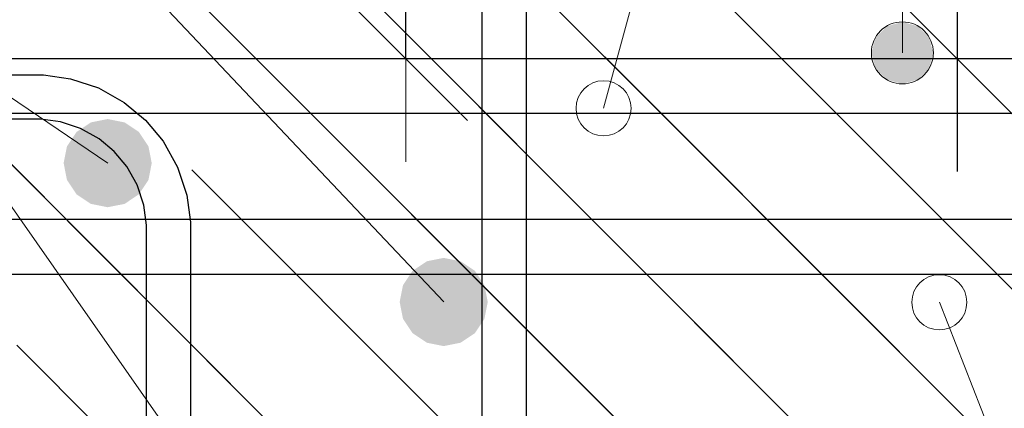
# Model space of a CAD drawing. Header units: metres. Extents: x -38 to 100, y -15 to 21.
# Tile 181 of 246: x 72.4083 to 72.5871, y 6.494 to 6.5645. Entities that reach past the tile are written whole.
import ezdxf

# ---------------------------------------------------------------- set-up
doc = ezdxf.new("R2010")
doc.units = ezdxf.units.M
doc.header["$PDMODE"] = 65
doc.linetypes.add('______4', pattern=[0.135, 0.105, -0.03])
for name, color, linetype, lineweight in [('XR$3$Арм. стержнями нижней зоны', 180, 'Continuous', 35), ('XR$3$Арм.стержн. Арматура края', 96, 'Continuous', 35), ('XR$3$Арм.стержн. Хомут', 240, 'Continuous', 35), ('XR$3$Арм.стержн.горизонт. 1', 180, 'Continuous', 35), ('XR$4$Арм. стержнями верхней зоны', 180, 'Continuous', 35), ('XR$4$Арм.стержн. Арматура края', 96, 'Continuous', 35), ('XR$4$Арм.стержн. Хомут', 240, 'Continuous', 35), ('XR$4$Арм.стержн.горизонт. 1', 180, 'Continuous', 35), ('XR$4$ВК__отв в полу 1-2 эт', 220, 'Continuous', 25), ('XR$4$Размерная линия_ общее', 7, 'Continuous', 13), ('XR$6$Размерная линия (1)', 7, 'Continuous', 13), ('XR$6$Размерная линия_ общее', 7, 'Continuous', 13)]:
    doc.layers.add(name, color=color, linetype=linetype, lineweight=lineweight)
doc.styles.add('ISOCPEUR', font='txt')
doc.dimstyles.new('DIMSTYLE_11', dxfattribs={"dimtxt": 0.033, "dimasz": 0.0375, "dimexe": 0, "dimexo": 0, "dimgap": 0.0165, "dimtad": 2, "dimdec": 0, "dimlfac": 1000, "dimrnd": 1, "dimzin": 12, "dimdsep": 46, "dimtxsty": 'ISOCPEUR', "dimblk1": 'ALL_ML_STRICH', "dimblk2": 'ALL_ML_STRICH', "dimsah": 1, "dimcen": 0, "dimclrd": 7, "dimclre": 256, "dimclrt": 7, "dimadec": 0, "dimazin": 0, "dimtfac": 1, "dimtdec": 0, "dimtix": 1, "dimtmove": 2, "dimatfit": 3, "dimfxl": 0, "dimtvp": 1.2, "dimtzin": 0, "dimlwd": 0, "dimlwe": -3, "dimarcsym": 0})
doc.dimstyles.new('DIMSTYLE_12', dxfattribs={"dimtxt": 0.03, "dimasz": 0.03, "dimexe": 0, "dimexo": 0, "dimgap": 0.015, "dimtad": 2, "dimdec": 0, "dimlfac": 1000, "dimrnd": 1, "dimzin": 12, "dimdsep": 46, "dimtxsty": 'ISOCPEUR', "dimblk1": 'ALL_ML_STRICH', "dimblk2": 'ALL_ML_STRICH', "dimsah": 1, "dimcen": 0, "dimclrd": 7, "dimclre": 256, "dimclrt": 7, "dimadec": 0, "dimazin": 0, "dimtfac": 1, "dimtdec": 0, "dimtix": 1, "dimtmove": 2, "dimatfit": 3, "dimfxl": 0, "dimtzin": 0, "dimlwd": 0, "dimlwe": -3, "dimarcsym": 0})
doc.dimstyles.new('DIMSTYLE_8', dxfattribs={"dimtxt": 0.033, "dimasz": 0.0375, "dimexe": 0, "dimexo": 0, "dimgap": 0.0165, "dimtad": 2, "dimdec": 0, "dimlfac": 1000, "dimrnd": 1, "dimzin": 12, "dimdsep": 46, "dimtxsty": 'ISOCPEUR', "dimblk1": 'ALL_ML_STRICH', "dimblk2": 'ALL_ML_STRICH', "dimsah": 1, "dimcen": 0, "dimclrd": 7, "dimclre": 256, "dimclrt": 7, "dimadec": 0, "dimazin": 0, "dimtfac": 1, "dimtdec": 0, "dimtix": 1, "dimtmove": 2, "dimatfit": 3, "dimfxl": 0, "dimtzin": 0, "dimlwd": 0, "dimlwe": -3, "dimarcsym": 0})
pattern_1 = [(135, (0, 0), (-0.031819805, -0.031819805), [0.4, -0.05, 0, -0.05]), (135, (-0.01591, -0.01591), (-0.031819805, -0.031819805), [0.8, -0.1, 0.1, -0.1])]

# ---------------------------------------------------------------- blocks, each defined once
blk = doc.blocks.new('ALL_ML_STRICH')
at = {"color": 0, "linetype": 'ByBlock', "lineweight": -2}
for p, q in [((0, -0.5), (0, 0.5)), ((-0.3, -0.3), (0.3, 0.3)), ((-1, 0), (0.5, 0))]:
    blk.add_line(p, q, dxfattribs=at)
blk = doc.blocks.new('*D495')
at = {"layer": 'DEFPOINTS', "color": 7, "linetype": 'Continuous', "lineweight": 13, "transparency": 33554687}
for p in [(72.4384, 6.58345), (72.4384, 6.55745), (72.47839, 6.55745)]:
    blk.add_point(p, dxfattribs=at)
at = {"layer": 'XR$4$Размерная линия_ общее', "color": 253, "linetype": 'Continuous', "lineweight": -2, "true_color": 0xa0a0a0, "transparency": 33554687}
for p, q in [((72.4584, 6.58345), (72.47839, 6.58345)), ((72.4584, 6.55745), (72.47839, 6.55745))]:
    blk.add_line(p, q, dxfattribs=at)
at = {"layer": 'XR$4$Размерная линия_ общее', "color": 7, "linetype": 'Continuous', "lineweight": -2, "transparency": 33554687}
blk.add_line((72.47839, 6.55745), (72.47839, 6.58345), dxfattribs=at)
at = {"layer": 'XR$4$Размерная линия_ общее', "color": 7, "linetype": 'Continuous', "lineweight": 13, "transparency": 33554687, "xscale": 0.0375, "yscale": 0.0375, "zscale": 0.0375}
for p, rotation in [((72.47839, 6.58345), 90), ((72.47839, 6.55745), 270)]:
    blk.add_blockref('ALL_ML_STRICH', p, dxfattribs=dict(at, rotation=rotation))
at = {"layer": 'XR$4$Размерная линия_ общее', "color": 7, "linetype": 'Continuous', "lineweight": 13, "transparency": 33554687, "insert": (72.47793, 6.60081), "char_height": 0.027, "width": 0.00135, "attachment_point": 1, "rotation": 90, "line_spacing_factor": 0.60241, "style": 'ISOCPEUR'}
blk.add_mtext('з.с.', dxfattribs=at)
at = {"layer": 'XR$4$Размерная линия_ общее', "color": 7, "linetype": 'Continuous', "lineweight": 13, "transparency": 33554687, "insert": (72.45439, 6.62117), "char_height": 0.033, "width": 0.066, "attachment_point": 5, "rotation": 90, "style": 'ISOCPEUR'}
blk.add_mtext('\\A1;{26}', dxfattribs=at)
blk = doc.blocks.new('*D710')
at = {"layer": 'DEFPOINTS', "color": 7, "linetype": 'Continuous', "lineweight": 13, "transparency": 33554687}
for p in [(72.54861, 6.63192), (72.54861, 6.43192), (72.72016, 6.43192)]:
    blk.add_point(p, dxfattribs=at)
at = {"layer": 'XR$6$Размерная линия_ общее', "color": 253, "linetype": 'Continuous', "lineweight": -2, "true_color": 0xa0a0a0, "transparency": 33554687}
for p, q in [((72.56861, 6.63192), (72.72016, 6.63192)), ((72.56861, 6.43192), (72.72016, 6.43192))]:
    blk.add_line(p, q, dxfattribs=at)
at = {"layer": 'XR$6$Размерная линия_ общее', "color": 7, "linetype": 'Continuous', "lineweight": -2, "transparency": 33554687}
blk.add_line((72.72016, 6.43192), (72.72016, 6.63192), dxfattribs=at)
at = {"layer": 'XR$6$Размерная линия_ общее', "color": 7, "linetype": 'Continuous', "lineweight": 13, "transparency": 33554687, "xscale": 0.0375, "yscale": 0.0375, "zscale": 0.0375}
for p, rotation in [((72.72016, 6.63192), 90), ((72.72016, 6.43192), 270)]:
    blk.add_blockref('ALL_ML_STRICH', p, dxfattribs=dict(at, rotation=rotation))
at = {"layer": 'XR$6$Размерная линия_ общее', "color": 7, "linetype": 'Continuous', "lineweight": 13, "transparency": 33554687, "insert": (72.69616, 6.53357), "char_height": 0.033, "width": 0.099, "attachment_point": 5, "rotation": 90, "style": 'ISOCPEUR'}
blk.add_mtext('\\A1;{200}', dxfattribs=at)
blk = doc.blocks.new('*D822')
at = {"layer": 'DEFPOINTS', "color": 7, "linetype": 'Continuous', "lineweight": 13, "transparency": 33554687}
for p in [(72.55952, 6.60092), (72.5525, 6.47692), (72.64516, 6.47692)]:
    blk.add_point(p, dxfattribs=at)
at = {"layer": 'XR$6$Размерная линия (1)', "color": 9, "linetype": 'Continuous', "lineweight": -2, "true_color": 0xc7c7c7, "transparency": 33554687}
for p, q in [((72.57952, 6.60092), (72.64516, 6.60092)), ((72.5725, 6.47692), (72.64516, 6.47692))]:
    blk.add_line(p, q, dxfattribs=at)
at = {"layer": 'XR$6$Размерная линия (1)', "color": 7, "linetype": 'Continuous', "lineweight": -2, "transparency": 33554687}
blk.add_line((72.64516, 6.47692), (72.64516, 6.60092), dxfattribs=at)
at = {"layer": 'XR$6$Размерная линия (1)', "color": 7, "linetype": 'Continuous', "lineweight": 13, "transparency": 33554687, "xscale": 0.03, "yscale": 0.03, "zscale": 0.03}
for p, rotation in [((72.64516, 6.60092), 90), ((72.64516, 6.47692), 270)]:
    blk.add_blockref('ALL_ML_STRICH', p, dxfattribs=dict(at, rotation=rotation))
at = {"layer": 'XR$6$Размерная линия (1)', "color": 7, "linetype": 'Continuous', "lineweight": 13, "transparency": 33554687, "insert": (72.62266, 6.54192), "char_height": 0.03, "width": 0.09, "attachment_point": 5, "rotation": 90, "style": 'ISOCPEUR'}
blk.add_mtext('\\A1;{124}', dxfattribs=at)

msp = doc.modelspace()

# ---------------------------------------------------------------- hatches: boundary and pattern name
at = {"linetype": 'Continuous', "lineweight": 25, "transparency": 33554687}
h = msp.add_hatch(dxfattribs=at)
h.set_pattern_fill('__________540', scale=0.015, style=0, pattern_type=2)
h.set_pattern_definition(pattern_1)
h.paths.add_polyline_path([(72.52526, 6.67826), (72.27526, 6.67826), (72.27526, 6.37826), (72.52526, 6.37826)], flags=0)
h = msp.add_hatch(dxfattribs=at)
h.set_pattern_fill('__________540', scale=0.015, style=0, pattern_type=2)
h.set_pattern_definition(pattern_1)
h.paths.add_polyline_path([(72.52526, 6.67826), (72.52526, 6.47826), (72.65723, 6.47826), (72.65723, 6.67826)], flags=0)
at = {"linetype": 'Continuous', "lineweight": 13, "transparency": 33554687}
h = msp.add_hatch(dxfattribs=at)
h.set_pattern_fill('__________540', scale=0.015, style=0, pattern_type=2)
h.set_pattern_definition(pattern_1)
h.paths.add_polyline_path([(72.12578, 6.63192), (72.12578, 6.43192), (72.57861, 6.43192), (72.57861, 6.63192)], flags=0)
h = msp.add_hatch(dxfattribs=at)
h.set_pattern_fill('__________540', scale=0.015, style=0, pattern_type=2)
h.set_pattern_definition(pattern_1)
h.paths.add_polyline_path([(72.21432, 6.58345), (72.21432, 6.38345), (72.62859, 6.38345), (72.62859, 6.58345)], flags=0)
at = {"layer": 'XR$3$Арм.стержн.горизонт. 1', "linetype": 'Continuous', "lineweight": 50, "transparency": 33554687}
msp.add_hatch(color=7, dxfattribs=at).paths.add_polyline_path([(72.4933, 6.51326), (72.49269, 6.51632), (72.49096, 6.51892), (72.48836, 6.52065), (72.4853, 6.52126), (72.48224, 6.52065), (72.47965, 6.51892), (72.47791, 6.51632), (72.4773, 6.51326), (72.47791, 6.5102), (72.47965, 6.5076), (72.48224, 6.50587), (72.4853, 6.50526), (72.48836, 6.50587), (72.49096, 6.5076), (72.49269, 6.5102)])
at = {"layer": 'XR$4$Арм. стержнями верхней зоны', "linetype": 'Continuous', "lineweight": 13, "transparency": 33554687}
for points in [[(72.56576, 6.56329), (72.57139, 6.56329), (72.56858, 6.56407)], [(72.57139, 6.56329), (72.56576, 6.56329), (72.56374, 6.56126)], [(72.57139, 6.56329), (72.56374, 6.56126), (72.57341, 6.56126)], [(72.57341, 6.56126), (72.56374, 6.56126), (72.56295, 6.55845)], [(72.57341, 6.56126), (72.56295, 6.55845), (72.5742, 6.55845)], [(72.5742, 6.55845), (72.56295, 6.55845), (72.56374, 6.55564)], [(72.5742, 6.55845), (72.56374, 6.55564), (72.57341, 6.55564)], [(72.57341, 6.55564), (72.56374, 6.55564), (72.56576, 6.55361)], [(72.57341, 6.55564), (72.56576, 6.55361), (72.57139, 6.55361)], [(72.57139, 6.55361), (72.56576, 6.55361), (72.56858, 6.55282)]]:
    msp.add_hatch(color=7, dxfattribs=at).paths.add_polyline_path(points)
at = {"layer": 'XR$4$Арм.стержн.горизонт. 1', "linetype": 'Continuous', "lineweight": 50, "transparency": 33554687}
msp.add_hatch(color=7, dxfattribs=at).paths.add_polyline_path([(72.43228, 6.53845), (72.43168, 6.54151), (72.42994, 6.54411), (72.42735, 6.54584), (72.42428, 6.54645), (72.42122, 6.54584), (72.41863, 6.54411), (72.41689, 6.54151), (72.41628, 6.53845), (72.41689, 6.53539), (72.41863, 6.53279), (72.42122, 6.53106), (72.42428, 6.53045), (72.42735, 6.53106), (72.42994, 6.53279), (72.43168, 6.53539)])

# ---------------------------------------------------------------- linework, layer by layer
at = {"color": 7, "linetype": '______4', "lineweight": 25, "transparency": 33554687}
msp.add_line((72.57861, 6.33192), (72.57861, 6.73192), dxfattribs=at)
at = {"color": 7, "linetype": 'Continuous', "lineweight": 13, "transparency": 33554687}
msp.add_line((72.5753, 6.51321), (72.63377, 6.36468), dxfattribs=at)
for centre in [(72.51432, 6.5484), (72.5753, 6.51321)]:
    msp.add_circle(centre, 0.005, dxfattribs=at)
at = {"layer": 'XR$3$Арм. стержнями нижней зоны', "color": 4, "linetype": 'Continuous', "lineweight": 25, "transparency": 33554687}
msp.add_lwpolyline([(72.30026, 6.52826), (72.66223, 6.52826), (72.66223, 6.51826), (72.30026, 6.51826), (72.30026, 6.52826)], dxfattribs=at)
at = {"layer": 'XR$3$Арм.стержн. Арматура края', "color": 4, "linetype": 'Continuous', "lineweight": 25, "transparency": 33554687}
for points in [[(72.66223, 6.51826), (72.33355, 6.51826), (72.32745, 6.51911), (72.3211, 6.5212), (72.31526, 6.52448), (72.31044, 6.5285), (72.30642, 6.53331), (72.30315, 6.53916), (72.30106, 6.54551), (72.30021, 6.55161), (72.30021, 6.61891), (72.30106, 6.62501), (72.30315, 6.63136), (72.30642, 6.63721), (72.31044, 6.64202), (72.31526, 6.64604), (72.3211, 6.64932), (72.32745, 6.65141), (72.33355, 6.65226), (72.66223, 6.65226)], [(72.66223, 6.64226), (72.33425, 6.64226), (72.32973, 6.64163), (72.32515, 6.64012), (72.32095, 6.63777), (72.31754, 6.63492), (72.31469, 6.63151), (72.31234, 6.62732), (72.31084, 6.62274), (72.31021, 6.61822), (72.31021, 6.5523), (72.31084, 6.54778), (72.31234, 6.5432), (72.31469, 6.53901), (72.31754, 6.5356), (72.32095, 6.53275), (72.32515, 6.5304), (72.32973, 6.52889), (72.33425, 6.52826), (72.66223, 6.52826)]]:
    msp.add_lwpolyline(points, dxfattribs=at)
at = {"layer": 'XR$3$Арм.стержн. Хомут', "color": 40, "linetype": 'Continuous', "lineweight": 25, "transparency": 33554687}
for points in [[(72.3269, 6.64926), (72.47359, 6.64926), (72.47847, 6.64858), (72.48355, 6.64691), (72.48822, 6.64429), (72.49207, 6.64107), (72.49529, 6.63722), (72.49791, 6.63254), (72.49959, 6.62746), (72.50026, 6.62258), (72.50026, 6.42994), (72.49959, 6.42506), (72.49791, 6.41998), (72.49529, 6.4153), (72.49207, 6.41145), (72.48822, 6.40823), (72.48355, 6.40561), (72.47847, 6.40394), (72.47359, 6.40326), (72.3269, 6.40326)], [(72.3269, 6.64926), (72.47359, 6.64926), (72.47847, 6.64858), (72.48355, 6.64691), (72.48822, 6.64429), (72.49207, 6.64107), (72.49529, 6.63722), (72.49791, 6.63254), (72.49959, 6.62746), (72.50026, 6.62258), (72.50026, 6.42994), (72.49959, 6.42506), (72.49791, 6.41998), (72.49529, 6.4153), (72.49207, 6.41145), (72.48822, 6.40823), (72.48355, 6.40561), (72.47847, 6.40394), (72.47359, 6.40326), (72.3269, 6.40326)], [(72.32746, 6.41126), (72.47303, 6.41126), (72.47665, 6.41176), (72.48031, 6.41297), (72.48367, 6.41485), (72.4864, 6.41713), (72.48868, 6.41986), (72.49055, 6.42321), (72.49176, 6.42687), (72.49226, 6.43049), (72.49226, 6.62203), (72.49176, 6.62564), (72.49055, 6.62931), (72.48868, 6.63266), (72.4864, 6.63539), (72.48367, 6.63767), (72.48031, 6.63955), (72.47665, 6.64076), (72.47303, 6.64126), (72.32746, 6.64126)], [(72.32746, 6.41126), (72.47303, 6.41126), (72.47665, 6.41176), (72.48031, 6.41297), (72.48367, 6.41485), (72.4864, 6.41713), (72.48868, 6.41986), (72.49055, 6.42321), (72.49176, 6.42687), (72.49226, 6.43049), (72.49226, 6.62203), (72.49176, 6.62564), (72.49055, 6.62931), (72.48868, 6.63266), (72.4864, 6.63539), (72.48367, 6.63767), (72.48031, 6.63955), (72.47665, 6.64076), (72.47303, 6.64126), (72.32746, 6.64126)]]:
    msp.add_lwpolyline(points, dxfattribs=at)
at = {"layer": 'XR$3$Арм.стержн.горизонт. 1', "color": 7, "linetype": 'Continuous', "lineweight": 13, "transparency": 33554687}
for q in [(72.4853, 6.41826), (72.4853, 6.51326)]:
    msp.add_line((72.23031, 6.78305), q, dxfattribs=at)
at = {"layer": 'XR$4$Арм. стержнями верхней зоны', "color": 7, "linetype": 'Continuous', "lineweight": 13, "transparency": 33554687}
for p, q in [((72.56858, 6.74899), (72.56858, 6.55845)), ((72.56858, 6.56407), (72.56858, 6.56407)), ((72.56295, 6.55845), (72.56295, 6.55845)), ((72.5742, 6.55845), (72.5742, 6.55845)), ((72.56858, 6.55282), (72.56858, 6.55282))]:
    msp.add_line(p, q, dxfattribs=at)
at = {"layer": 'XR$4$Арм. стержнями верхней зоны', "color": 4, "linetype": 'Continuous', "lineweight": 25, "transparency": 33554687}
msp.add_lwpolyline([(72.23932, 6.55745), (72.63359, 6.55745), (72.63359, 6.54745), (72.23932, 6.54745), (72.23932, 6.55745)], dxfattribs=at)
msp.add_lwpolyline([(72.23932, 6.55745), (72.63359, 6.55745), (72.63359, 6.54745), (72.23932, 6.54745), (72.23932, 6.55745)], dxfattribs=at)
at = {"layer": 'XR$4$Арм. стержнями верхней зоны', "color": 7, "linetype": 'Continuous', "lineweight": 13, "transparency": 33554687}
msp.add_circle((72.56858, 6.55845), 0.00563, dxfattribs=at)
at = {"layer": 'XR$4$Арм.стержн. Арматура края', "color": 4, "linetype": 'Continuous', "lineweight": 25, "transparency": 33554687}
for points in [[(72.63359, 6.42345), (72.26789, 6.42345), (72.26267, 6.42417), (72.25723, 6.42597), (72.25222, 6.42877), (72.2481, 6.43222), (72.24465, 6.43635), (72.24184, 6.44136), (72.24005, 6.4468), (72.23932, 6.45201), (72.23932, 6.52888), (72.24005, 6.5341), (72.24184, 6.53954), (72.24465, 6.54455), (72.2481, 6.54868), (72.25222, 6.55212), (72.25723, 6.55493), (72.26267, 6.55672), (72.26789, 6.55745), (72.63359, 6.55745)], [(72.63359, 6.42345), (72.26789, 6.42345), (72.26267, 6.42417), (72.25723, 6.42597), (72.25222, 6.42877), (72.2481, 6.43222), (72.24465, 6.43635), (72.24184, 6.44136), (72.24005, 6.4468), (72.23932, 6.45201), (72.23932, 6.52888), (72.24005, 6.5341), (72.24184, 6.53954), (72.24465, 6.54455), (72.2481, 6.54868), (72.25222, 6.55212), (72.25723, 6.55493), (72.26267, 6.55672), (72.26789, 6.55745), (72.63359, 6.55745)], [(72.63359, 6.54745), (72.26858, 6.54745), (72.26494, 6.54694), (72.26128, 6.54573), (72.25792, 6.54385), (72.25519, 6.54158), (72.25292, 6.53885), (72.25104, 6.53549), (72.24983, 6.53183), (72.24932, 6.52819), (72.24932, 6.45271), (72.24983, 6.44907), (72.25104, 6.4454), (72.25292, 6.44205), (72.25519, 6.43932), (72.25792, 6.43704), (72.26128, 6.43516), (72.26494, 6.43395), (72.26858, 6.43345), (72.63359, 6.43345)], [(72.63359, 6.54745), (72.26858, 6.54745), (72.26494, 6.54694), (72.26128, 6.54573), (72.25792, 6.54385), (72.25519, 6.54158), (72.25292, 6.53885), (72.25104, 6.53549), (72.24983, 6.53183), (72.24932, 6.52819), (72.24932, 6.45271), (72.24983, 6.44907), (72.25104, 6.4454), (72.25292, 6.44205), (72.25519, 6.43932), (72.25792, 6.43704), (72.26128, 6.43516), (72.26494, 6.43395), (72.26858, 6.43345), (72.63359, 6.43345)]]:
    msp.add_lwpolyline(points, dxfattribs=at)
at = {"layer": 'XR$4$Арм.стержн. Хомут', "color": 40, "linetype": 'Continuous', "lineweight": 25, "transparency": 33554687}
for points in [[(72.26596, 6.55445), (72.41265, 6.55445), (72.41753, 6.55377), (72.42261, 6.55209), (72.42728, 6.54948), (72.43113, 6.54626), (72.43435, 6.54241), (72.43697, 6.53773), (72.43864, 6.53265), (72.43932, 6.52777), (72.43932, 6.33513), (72.43864, 6.33025), (72.43697, 6.32517), (72.43435, 6.32049), (72.43113, 6.31664), (72.42728, 6.31342), (72.42261, 6.3108), (72.41753, 6.30913), (72.41265, 6.30845), (72.26596, 6.30845)], [(72.26596, 6.55445), (72.41265, 6.55445), (72.41753, 6.55377), (72.42261, 6.55209), (72.42728, 6.54948), (72.43113, 6.54626), (72.43435, 6.54241), (72.43697, 6.53773), (72.43864, 6.53265), (72.43932, 6.52777), (72.43932, 6.33513), (72.43864, 6.33025), (72.43697, 6.32517), (72.43435, 6.32049), (72.43113, 6.31664), (72.42728, 6.31342), (72.42261, 6.3108), (72.41753, 6.30913), (72.41265, 6.30845), (72.26596, 6.30845)], [(72.26652, 6.31645), (72.41209, 6.31645), (72.41571, 6.31695), (72.41937, 6.31816), (72.42272, 6.32004), (72.42545, 6.32232), (72.42773, 6.32505), (72.42961, 6.3284), (72.43082, 6.33206), (72.43132, 6.33568), (72.43132, 6.52722), (72.43082, 6.53083), (72.42961, 6.5345), (72.42773, 6.53785), (72.42545, 6.54058), (72.42272, 6.54286), (72.41937, 6.54474), (72.41571, 6.54595), (72.41209, 6.54645), (72.26652, 6.54645)], [(72.26652, 6.31645), (72.41209, 6.31645), (72.41571, 6.31695), (72.41937, 6.31816), (72.42272, 6.32004), (72.42545, 6.32232), (72.42773, 6.32505), (72.42961, 6.3284), (72.43082, 6.33206), (72.43132, 6.33568), (72.43132, 6.52722), (72.43082, 6.53083), (72.42961, 6.5345), (72.42773, 6.53785), (72.42545, 6.54058), (72.42272, 6.54286), (72.41937, 6.54474), (72.41571, 6.54595), (72.41209, 6.54645), (72.26652, 6.54645)]]:
    msp.add_lwpolyline(points, dxfattribs=at)
at = {"layer": 'XR$4$Арм.стержн.горизонт. 1', "color": 7, "linetype": 'Continuous', "lineweight": 13, "transparency": 33554687}
msp.add_line((72.1672, 6.71235), (72.42428, 6.53845), dxfattribs=at)
at = {"layer": 'XR$4$ВК__отв в полу 1-2 эт', "color": 7, "linetype": 'Continuous', "lineweight": 13, "transparency": 33554687}
msp.add_line((72.51432, 6.5484), (72.56858, 6.74899), dxfattribs=at)

# ---------------------------------------------------------------- dimensions: what is measured, and where the dimension line sits
at = {"layer": 'XR$4$Размерная линия_ общее', "color": 7, "linetype": 'Continuous', "lineweight": 13, "transparency": 33554687}
dim = msp.add_linear_dim(base=(72.47839, 6.58345), p1=(72.4584, 6.55745), p2=(72.4584, 6.58345), angle=90, text='<>\\Xз.с.', dimstyle='DIMSTYLE_11', override={"dimpost": '<>', "dimclrd": 7, "dimclre": 253, "dimclrt": 7, "dimlwd": 0, "dimlwe": 65533}, dxfattribs=at)
dim.commit()
dim.dimension.update_dxf_attribs({"geometry": '*D495', "text_midpoint": (72.45439, 6.62117), "dimtype": 160})
at = {"layer": 'XR$6$Размерная линия (1)', "color": 7, "linetype": 'Continuous', "lineweight": 13, "transparency": 33554687}
dim = msp.add_linear_dim(base=(72.64516, 6.60092), p1=(72.5725, 6.47692), p2=(72.57952, 6.60092), angle=90, dimstyle='DIMSTYLE_12', override={"dimpost": '<>', "dimclrd": 7, "dimclre": 9, "dimclrt": 7, "dimlwd": 0, "dimlwe": 65533}, dxfattribs=at)
dim.commit()
dim.dimension.update_dxf_attribs({"geometry": '*D822', "text_midpoint": (72.62266, 6.54192), "dimtype": 160})
at = {"layer": 'XR$6$Размерная линия_ общее', "color": 7, "linetype": 'Continuous', "lineweight": 13, "transparency": 33554687}
dim = msp.add_linear_dim(base=(72.72016, 6.63192), p1=(72.56861, 6.43192), p2=(72.56861, 6.63192), angle=90, dimstyle='DIMSTYLE_8', override={"dimpost": '<>', "dimclrd": 7, "dimclre": 253, "dimclrt": 7, "dimlwd": 0, "dimlwe": 65533}, dxfattribs=at)
dim.commit()
dim.dimension.update_dxf_attribs({"geometry": '*D710', "text_midpoint": (72.69616, 6.53357), "dimtype": 160})

doc.saveas('drawing.dxf')
